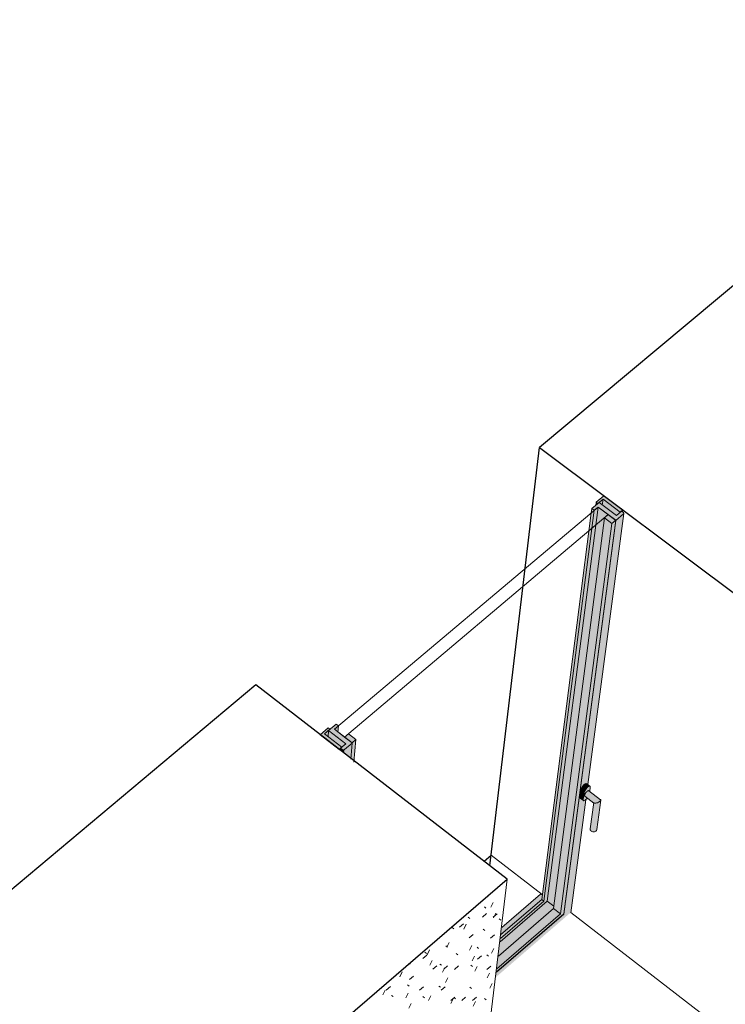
# Model space of a CAD drawing. Header units: centimetres. Extents: x -2274.6 to -2273.04, y 1316.35 to 1317.85.
# Tile 54 of 59: x -2274.06 to -2273.83, y 1317.53 to 1317.85. Entities that reach past the tile are written whole.
import ezdxf

# ---------------------------------------------------------------- set-up
doc = ezdxf.new("R2010")
doc.units = ezdxf.units.CM
for name, color, linetype, lineweight in [('Okna', 7, 'Continuous', 9), ('Okna-1', 9, 'Continuous', 9), ('Rama_Szpros', 7, 'Continuous', 9), ('Rama_Szpros-1', 8, 'Continuous', 9), ('Rama_Szpros-2', 9, 'Continuous', 9), ('Rama_Szpros-3', 50, 'Continuous', 18), ('Rama_Szpros-4', 67, 'Continuous', 9), ('Szkło', 50, 'Continuous', 18), ('Szkło-1', 67, 'Continuous', 9), ('Wzór powierzchni', 7, 'Continuous', 9), ('Wzór powierzchni-4', 10, 'Continuous', 9), ('Ściany', 7, 'Continuous', 9), ('Ściany-1', 250, 'Continuous', 25), ('Ściany-2', 47, 'Continuous', 25), ('Ściany-3', 67, 'Continuous', 9)]:
    doc.layers.add(name, color=color, linetype=linetype, lineweight=lineweight)

# ---------------------------------------------------------------- blocks, each defined once
blk = doc.blocks.new('FP_18-Aksono')
at = {"layer": 'Wzór powierzchni-4'}
for p, q in [((-2273.90868, 1317.56179), (-2273.9089, 1317.56134)), ((-2273.90723, 1317.55936), (-2273.90801, 1317.55779)), ((-2273.91078, 1317.55456), (-2273.90946, 1317.5557)), ((-2273.90959, 1317.55751), (-2273.91013, 1317.55794)), ((-2273.90721, 1317.5545), (-2273.90589, 1317.55563)), ((-2273.90635, 1317.55583), (-2273.90713, 1317.55426)), ((-2273.91838, 1317.55118), (-2273.91705, 1317.55232)), ((-2273.91491, 1317.55409), (-2273.91546, 1317.55453)), ((-2273.90471, 1317.55356), (-2273.90525, 1317.55399)), ((-2273.92024, 1317.55066), (-2273.92079, 1317.5511)), ((-2273.91611, 1317.55215), (-2273.91689, 1317.55058)), ((-2273.90999, 1317.55015), (-2273.91053, 1317.55058)), ((-2273.92173, 1317.54616), (-2273.92251, 1317.54459)), ((-2273.91519, 1317.54763), (-2273.91387, 1317.54876)), ((-2273.90805, 1317.54752), (-2273.90674, 1317.54865)), ((-2273.92928, 1317.54247), (-2273.92983, 1317.5429)), ((-2273.9283, 1317.54367), (-2273.92908, 1317.5421)), ((-2273.92226, 1317.54461), (-2273.92281, 1317.54504)), ((-2273.91895, 1317.54202), (-2273.91949, 1317.54244)), ((-2273.9143, 1317.54512), (-2273.91507, 1317.54356)), ((-2273.91202, 1317.54415), (-2273.91255, 1317.54457)), ((-2273.90695, 1317.5441), (-2273.90772, 1317.54255)), ((-2273.93465, 1317.53901), (-2273.93492, 1317.53923)), ((-2273.93044, 1317.54081), (-2273.92911, 1317.54195)), ((-2273.92736, 1317.54016), (-2273.92814, 1317.53859)), ((-2273.9134, 1317.54164), (-2273.91418, 1317.54008)), ((-2273.91243, 1317.54064), (-2273.91112, 1317.54176)), ((-2273.90877, 1317.54157), (-2273.9093, 1317.542)), ((-2273.93726, 1317.53639), (-2273.93803, 1317.53482)), ((-2273.92719, 1317.53729), (-2273.92587, 1317.53843)), ((-2273.92427, 1317.53859), (-2273.92482, 1317.53901)), ((-2273.92316, 1317.53791), (-2273.92393, 1317.53635)), ((-2273.92358, 1317.53726), (-2273.92226, 1317.5384)), ((-2273.91998, 1317.53723), (-2273.91867, 1317.53837)), ((-2273.91403, 1317.53816), (-2273.91457, 1317.53859)), ((-2273.91251, 1317.53817), (-2273.91328, 1317.53662)), ((-2273.9093, 1317.53716), (-2273.90799, 1317.53828)), ((-2273.90841, 1317.53596), (-2273.90918, 1317.53441)), ((-2273.93485, 1317.53385), (-2273.93352, 1317.53499)), ((-2273.92224, 1317.53444), (-2273.92301, 1317.53288)), ((-2273.94292, 1317.53037), (-2273.94369, 1317.52879)), ((-2273.94255, 1317.53039), (-2273.94121, 1317.53154)), ((-2273.93533, 1317.52941), (-2273.9361, 1317.52785)), ((-2273.93495, 1317.53169), (-2273.93551, 1317.53211)), ((-2273.93159, 1317.53036), (-2273.93026, 1317.5315)), ((-2273.92461, 1317.53131), (-2273.92515, 1317.53173)), ((-2273.92437, 1317.53034), (-2273.92305, 1317.53148)), ((-2273.91441, 1317.53094), (-2273.91494, 1317.53136)), ((-2273.90753, 1317.53252), (-2273.9083, 1317.53099)), ((-2273.94032, 1317.52823), (-2273.94088, 1317.52865)), ((-2273.92992, 1317.52787), (-2273.93047, 1317.52829)), ((-2273.92783, 1317.52847), (-2273.9286, 1317.52692)), ((-2273.92118, 1317.5269), (-2273.91987, 1317.52803)), ((-2273.92041, 1317.52754), (-2273.92117, 1317.526)), ((-2273.91967, 1317.52753), (-2273.92021, 1317.52794)), ((-2273.91761, 1317.5269), (-2273.91631, 1317.52802)), ((-2273.91407, 1317.52689), (-2273.91276, 1317.52802)), ((-2273.91306, 1317.52662), (-2273.91383, 1317.52509)), ((-2273.90956, 1317.52718), (-2273.91009, 1317.52759)), ((-2273.93438, 1317.52595), (-2273.93515, 1317.52439))]:
    blk.add_line(p, q, dxfattribs=at)

msp = doc.modelspace()

# ---------------------------------------------------------------- hatches: boundary and pattern name
at = {"layer": 'Okna-1'}
for points in [[(-2273.87709, 1317.5958), (-2273.8769, 1317.59635), (-2273.8765, 1317.59699), (-2273.87599, 1317.59753), (-2273.87551, 1317.59784), (-2273.87532, 1317.59787), (-2273.87519, 1317.59782), (-2273.87641, 1317.59871), (-2273.8766, 1317.59867), (-2273.87708, 1317.59837), (-2273.87759, 1317.59782), (-2273.878, 1317.59716), (-2273.87818, 1317.59663), (-2273.87717, 1317.59585)], [(-2273.87701, 1317.59308), (-2273.87654, 1317.59338), (-2273.87606, 1317.59391), (-2273.877, 1317.59467), (-2273.87695, 1317.59501), (-2273.87663, 1317.59561), (-2273.87637, 1317.59593), (-2273.87599, 1317.59626), (-2273.87568, 1317.59637), (-2273.87548, 1317.59626), (-2273.8753, 1317.59612), (-2273.87512, 1317.59749), (-2273.87519, 1317.59782), (-2273.87551, 1317.59784), (-2273.87599, 1317.59753), (-2273.87625, 1317.59728), (-2273.87672, 1317.59667), (-2273.87709, 1317.5958), (-2273.87741, 1317.59342), (-2273.87733, 1317.59309)], [(-2273.87741, 1317.59342), (-2273.87709, 1317.5958), (-2273.87818, 1317.59663), (-2273.8785, 1317.59425), (-2273.878, 1317.59388)], [(-2273.87354, 1317.59217), (-2273.87299, 1317.59228), (-2273.87239, 1317.59252), (-2273.87189, 1317.59285), (-2273.87165, 1317.59316), (-2273.87164, 1317.59328), (-2273.87171, 1317.59338), (-2273.87568, 1317.59637), (-2273.87599, 1317.59626), (-2273.87637, 1317.59593), (-2273.87672, 1317.59548), (-2273.87695, 1317.59501), (-2273.877, 1317.59482), (-2273.87631, 1317.59429)], [(-2273.87354, 1317.59217), (-2273.877, 1317.59482), (-2273.87695, 1317.59457), (-2273.87371, 1317.59218)], [(-2273.87733, 1317.59309), (-2273.8774, 1317.59322), (-2273.87741, 1317.59342), (-2273.8785, 1317.59425), (-2273.87849, 1317.59405), (-2273.87842, 1317.59393), (-2273.87747, 1317.59319)], [(-2273.87478, 1317.58298), (-2273.87354, 1317.59217), (-2273.8739, 1317.59224), (-2273.87399, 1317.59224), (-2273.87514, 1317.58361), (-2273.87509, 1317.58338), (-2273.87497, 1317.58316)], [(-2273.87399, 1317.58272), (-2273.87345, 1317.58284), (-2273.87307, 1317.58317), (-2273.87297, 1317.5834), (-2273.87165, 1317.59316), (-2273.87189, 1317.59285), (-2273.87239, 1317.59252), (-2273.87299, 1317.59228), (-2273.87354, 1317.59217), (-2273.87478, 1317.58298), (-2273.87427, 1317.58275)]]:
    msp.add_hatch(color=256, dxfattribs=at).paths.add_polyline_path(points)
at = {"layer": 'Rama_Szpros-1'}
h = msp.add_hatch(color=256, dxfattribs=at)
h.paths.add_polyline_path([(-2273.95811, 1317.61002), (-2273.95723, 1317.61077), (-2273.96293, 1317.61517), (-2273.96117, 1317.61666), (-2273.96174, 1317.6171), (-2273.96439, 1317.61487)])
h.paths.add_polyline_path([(-2273.8652, 1317.6885), (-2273.86435, 1317.68922), (-2273.87061, 1317.69392), (-2273.87317, 1317.69176), (-2273.87261, 1317.69133), (-2273.87089, 1317.69277)])
h = msp.add_hatch(color=256, dxfattribs=at)
h.paths.add_polyline_path([(-2273.95673, 1317.60981), (-2273.95642, 1317.60992), (-2273.95381, 1317.61212), (-2273.95971, 1317.61666), (-2273.95839, 1317.61778), (-2273.95915, 1317.61836), (-2273.96161, 1317.61628), (-2273.95591, 1317.61188), (-2273.95767, 1317.61039), (-2273.95705, 1317.60991)])
h.paths.add_polyline_path([(-2273.86665, 1317.68576), (-2273.86412, 1317.6879), (-2273.86401, 1317.68815), (-2273.86415, 1317.6884), (-2273.86477, 1317.68886), (-2273.86648, 1317.68742), (-2273.87218, 1317.69169), (-2273.87457, 1317.68967), (-2273.87382, 1317.6891), (-2273.87253, 1317.69018)])
h = msp.add_hatch(color=256, dxfattribs=at)
h.paths.add_polyline_path([(-2273.95386, 1317.61215), (-2273.95257, 1317.61325), (-2273.95504, 1317.61515), (-2273.95633, 1317.61406)])
h.paths.add_polyline_path([(-2273.86795, 1317.68474), (-2273.86669, 1317.6858), (-2273.86916, 1317.68765), (-2273.87042, 1317.68659)])
at = {"layer": 'Rama_Szpros-2'}
h = msp.add_hatch(color=256, dxfattribs=at)
h.paths.add_polyline_path([(-2273.96179, 1317.61429), (-2273.96161, 1317.61628), (-2273.96293, 1317.61517), (-2273.96254, 1317.61487)])
h.paths.add_polyline_path([(-2273.87114, 1317.69091), (-2273.87089, 1317.69277), (-2273.87218, 1317.69169), (-2273.87115, 1317.69092)])
for points in [[(-2273.86648, 1317.68742), (-2273.8652, 1317.6885), (-2273.87089, 1317.69277), (-2273.87114, 1317.69091), (-2273.86665, 1317.68754)], [(-2273.89041, 1317.55984), (-2273.87382, 1317.6891), (-2273.87457, 1317.68967), (-2273.89113, 1317.56039)], [(-2273.88714, 1317.55812), (-2273.87042, 1317.68659), (-2273.86916, 1317.68765), (-2273.87253, 1317.69018), (-2273.88934, 1317.55982), (-2273.88723, 1317.55819)], [(-2273.87331, 1317.69074), (-2273.87261, 1317.69133), (-2273.87318, 1317.69169)], [(-2273.88491, 1317.55561), (-2273.86795, 1317.68474), (-2273.87042, 1317.68659), (-2273.88723, 1317.5574), (-2273.88576, 1317.55626)], [(-2273.95723, 1317.61077), (-2273.95591, 1317.61188), (-2273.96161, 1317.61628), (-2273.96174, 1317.61425), (-2273.95767, 1317.61111)], [(-2273.95711, 1317.60925), (-2273.95705, 1317.60991), (-2273.95767, 1317.61039), (-2273.95774, 1317.60973), (-2273.95723, 1317.60934)], [(-2273.95652, 1317.60879), (-2273.95642, 1317.60992), (-2273.95673, 1317.60981), (-2273.95705, 1317.60991), (-2273.95711, 1317.60925), (-2273.95652, 1317.60879)], [(-2273.90478, 1317.54861), (-2273.89113, 1317.56039), (-2273.89094, 1317.56188), (-2273.89157, 1317.56212), (-2273.90449, 1317.55097), (-2273.90452, 1317.55072)], [(-2273.90565, 1317.54149), (-2273.88723, 1317.5574), (-2273.88714, 1317.55812), (-2273.88934, 1317.55982), (-2273.90507, 1317.54625)], [(-2273.90494, 1317.54731), (-2273.89041, 1317.55984), (-2273.89113, 1317.56039), (-2273.90478, 1317.54861)], [(-2273.90617, 1317.53724), (-2273.88491, 1317.55561), (-2273.88723, 1317.5574), (-2273.90565, 1317.54149)]]:
    msp.add_hatch(color=256, dxfattribs=at).paths.add_polyline_path(points)
h = msp.add_hatch(color=256, dxfattribs=at)
h.paths.add_polyline_path([(-2273.90507, 1317.54625), (-2273.88934, 1317.55982), (-2273.87253, 1317.69018), (-2273.87382, 1317.6891), (-2273.89044, 1317.55982), (-2273.90494, 1317.54731), (-2273.90505, 1317.54645)])
h.paths.add_polyline_path([(-2273.95857, 1317.61579), (-2273.95839, 1317.61778), (-2273.95971, 1317.61666), (-2273.95922, 1317.61628)])
h = msp.add_hatch(color=256, dxfattribs=at)
h.paths.add_polyline_path([(-2273.95774, 1317.60973), (-2273.95767, 1317.61039), (-2273.95811, 1317.61002), (-2273.95784, 1317.60981)])
h.paths.add_polyline_path([(-2273.86443, 1317.68861), (-2273.86435, 1317.68922), (-2273.86477, 1317.68886)])
h = msp.add_hatch(color=256, dxfattribs=at)
h.paths.add_polyline_path([(-2273.90651, 1317.53449), (-2273.88165, 1317.55598), (-2273.87672, 1317.59324), (-2273.87701, 1317.59308), (-2273.87741, 1317.59315), (-2273.87849, 1317.59405), (-2273.87849, 1317.59429), (-2273.87812, 1317.59689), (-2273.87781, 1317.59751), (-2273.87734, 1317.59812), (-2273.87683, 1317.59856), (-2273.87641, 1317.59871), (-2273.87615, 1317.59856), (-2273.87601, 1317.59845), (-2273.86412, 1317.6879), (-2273.86665, 1317.68576), (-2273.88382, 1317.55555), (-2273.90631, 1317.53612), (-2273.90649, 1317.53465)])
h.paths.add_polyline_path([(-2273.95429, 1317.60707), (-2273.95381, 1317.61212), (-2273.95642, 1317.60992), (-2273.9565, 1317.60878)])
h = msp.add_hatch(color=256, dxfattribs=at)
h.paths.add_polyline_path([(-2273.9063, 1317.5362), (-2273.88386, 1317.55559), (-2273.86669, 1317.6858), (-2273.86795, 1317.68474), (-2273.88491, 1317.55561), (-2273.90617, 1317.53724), (-2273.90626, 1317.53649)])
h.paths.add_polyline_path([(-2273.95324, 1317.60625), (-2273.95257, 1317.61325), (-2273.95386, 1317.61215), (-2273.9543, 1317.60707)])
h = msp.add_hatch(color=256, dxfattribs=at)
h.paths.add_polyline_path([(-2273.88165, 1317.55598), (-2273.88156, 1317.55613), (-2273.87666, 1317.59329), (-2273.87671, 1317.59319), (-2273.87946, 1317.57251)])
h.paths.add_polyline_path([(-2273.87594, 1317.59839), (-2273.86401, 1317.68815), (-2273.86412, 1317.6879), (-2273.87595, 1317.5984)])

# ---------------------------------------------------------------- linework, layer by layer
at = {"layer": 'Okna'}
for p, q in [((-2273.87629, 1317.59866), (-2273.8752, 1317.59783)), ((-2273.8785, 1317.59425), (-2273.87818, 1317.59663)), ((-2273.87709, 1317.5958), (-2273.87741, 1317.59342)), ((-2273.87391, 1317.59225), (-2273.87694, 1317.59457)), ((-2273.87558, 1317.59634), (-2273.8717, 1317.59337)), ((-2273.8753, 1317.59612), (-2273.87512, 1317.59749)), ((-2273.87732, 1317.59308), (-2273.87841, 1317.59392)), ((-2273.87514, 1317.58375), (-2273.87397, 1317.5924)), ((-2273.87163, 1317.59321), (-2273.87295, 1317.58348)), ((-2273.83047, 1317.5166), (-2273.88158, 1317.55605))]:
    msp.add_line(p, q, dxfattribs=at)
for points in [[(-2273.87818, 1317.59663, 0), (-2273.87812, 1317.59689, 0), (-2273.87799, 1317.59719, 0), (-2273.87781, 1317.59751, 0), (-2273.87759, 1317.59782, 0), (-2273.87734, 1317.59812, 0), (-2273.87708, 1317.59837, 0), (-2273.87683, 1317.59856, 0), (-2273.8766, 1317.59867, 0), (-2273.87641, 1317.59871, 0), (-2273.87628, 1317.59866, 0)], [(-2273.87512, 1317.59749, 0), (-2273.87512, 1317.59769, 0), (-2273.87519, 1317.59782, 0), (-2273.87532, 1317.59787, 0), (-2273.87551, 1317.59784, 0), (-2273.87573, 1317.59772, 0), (-2273.87599, 1317.59753, 0), (-2273.87625, 1317.59728, 0), (-2273.8765, 1317.59699, 0), (-2273.87672, 1317.59667, 0), (-2273.8769, 1317.59635, 0), (-2273.87703, 1317.59605, 0), (-2273.87709, 1317.5958, 0)], [(-2273.877, 1317.59482, 0), (-2273.87695, 1317.59501, 0), (-2273.87686, 1317.59524, 0), (-2273.87672, 1317.59548, 0), (-2273.87656, 1317.59571, 0), (-2273.87637, 1317.59593, 0), (-2273.87617, 1317.59612, 0), (-2273.87599, 1317.59626, 0), (-2273.87582, 1317.59635, 0), (-2273.87568, 1317.59637, 0), (-2273.87558, 1317.59634, 0)], [(-2273.87695, 1317.59457, 0), (-2273.877, 1317.59467, 0), (-2273.877, 1317.59482, 0)], [(-2273.87842, 1317.59393, 0), (-2273.87849, 1317.59405, 0), (-2273.8785, 1317.59425, 0)], [(-2273.87741, 1317.59342, 0), (-2273.8774, 1317.59322, 0), (-2273.87733, 1317.59309, 0)], [(-2273.87732, 1317.59308, 0), (-2273.8772, 1317.59304, 0), (-2273.87701, 1317.59308, 0), (-2273.87679, 1317.59319, 0), (-2273.87654, 1317.59338, 0), (-2273.87628, 1317.59363, 0), (-2273.87605, 1317.5939, 0)], [(-2273.8739, 1317.59224, 0), (-2273.87375, 1317.59218, 0), (-2273.87354, 1317.59217, 0)], [(-2273.87354, 1317.59217, 0), (-2273.87328, 1317.5922, 0), (-2273.87299, 1317.59228, 0), (-2273.87268, 1317.59238, 0), (-2273.87239, 1317.59252, 0), (-2273.87212, 1317.59268, 0), (-2273.87189, 1317.59285, 0), (-2273.87173, 1317.59301, 0), (-2273.87165, 1317.59316, 0), (-2273.87164, 1317.59328, 0), (-2273.87171, 1317.59338, 0)], [(-2273.87478, 1317.58298, 0), (-2273.87497, 1317.58316, 0), (-2273.87509, 1317.58338, 0), (-2273.87514, 1317.58361, 0), (-2273.87512, 1317.58384, 0)], [(-2273.87295, 1317.58348, 0), (-2273.87297, 1317.58339, 0), (-2273.87307, 1317.58317, 0), (-2273.87323, 1317.58299, 0), (-2273.87345, 1317.58284, 0), (-2273.87371, 1317.58275, 0), (-2273.87399, 1317.58272, 0), (-2273.87427, 1317.58275, 0), (-2273.87454, 1317.58284, 0), (-2273.87478, 1317.58298, 0)]]:
    msp.add_polyline3d(points, dxfattribs=at)
at = {"layer": 'Rama_Szpros'}
for p, q in [((-2273.87089, 1317.69277), (-2273.87115, 1317.69079)), ((-2273.87476, 1317.68823), (-2273.87457, 1317.68967)), ((-2273.87317, 1317.69176), (-2273.87331, 1317.69068)), ((-2273.86435, 1317.68922), (-2273.86443, 1317.68856)), ((-2273.87042, 1317.68659), (-2273.88723, 1317.5574)), ((-2273.88386, 1317.55559), (-2273.86669, 1317.6858)), ((-2273.88382, 1317.55555), (-2273.86665, 1317.68576)), ((-2273.86401, 1317.68809), (-2273.87593, 1317.59839)), ((-2273.88491, 1317.55561), (-2273.86795, 1317.68474)), ((-2273.96181, 1317.61416), (-2273.96161, 1317.61628)), ((-2273.95432, 1317.60676), (-2273.95381, 1317.61212)), ((-2273.95328, 1317.60583), (-2273.95257, 1317.61325)), ((-2273.95774, 1317.60969), (-2273.95767, 1317.61039)), ((-2273.87661, 1317.59333), (-2273.88158, 1317.5559)), ((-2273.90609, 1317.53631), (-2273.88382, 1317.55555)), ((-2273.90608, 1317.53639), (-2273.88386, 1317.55559)), ((-2273.90596, 1317.53742), (-2273.88491, 1317.55561)), ((-2273.90546, 1317.54165), (-2273.88723, 1317.5574)), ((-2273.88723, 1317.5574), (-2273.88491, 1317.55561))]:
    msp.add_line(p, q, dxfattribs=at)
at = {"layer": 'Rama_Szpros-3'}
for p, q in [((-2273.87061, 1317.69392), (-2273.87317, 1317.69176)), ((-2273.87261, 1317.69133), (-2273.87089, 1317.69277)), ((-2273.87089, 1317.69277), (-2273.8652, 1317.6885)), ((-2273.86435, 1317.68922), (-2273.87061, 1317.69392)), ((-2273.87218, 1317.69169), (-2273.87457, 1317.68967)), ((-2273.87457, 1317.68967), (-2273.87382, 1317.6891)), ((-2273.87382, 1317.6891), (-2273.87253, 1317.69018)), ((-2273.87317, 1317.69176), (-2273.87261, 1317.69133)), ((-2273.87253, 1317.69018), (-2273.86665, 1317.68576)), ((-2273.86648, 1317.68742), (-2273.87218, 1317.69169)), ((-2273.8652, 1317.6885), (-2273.86435, 1317.68922)), ((-2273.86916, 1317.68765), (-2273.87042, 1317.68659)), ((-2273.87042, 1317.68659), (-2273.86795, 1317.68474)), ((-2273.86669, 1317.6858), (-2273.86916, 1317.68765)), ((-2273.86795, 1317.68474), (-2273.86669, 1317.6858)), ((-2273.86665, 1317.68576), (-2273.86412, 1317.6879)), ((-2273.86477, 1317.68886), (-2273.86648, 1317.68742)), ((-2273.86415, 1317.6884), (-2273.86477, 1317.68886)), ((-2273.95915, 1317.61836), (-2273.96161, 1317.61628)), ((-2273.95971, 1317.61666), (-2273.95839, 1317.61778)), ((-2273.95839, 1317.61778), (-2273.95915, 1317.61836)), ((-2273.96174, 1317.6171), (-2273.96439, 1317.61487)), ((-2273.96439, 1317.61487), (-2273.95811, 1317.61002)), ((-2273.96293, 1317.61517), (-2273.96117, 1317.61666)), ((-2273.95723, 1317.61077), (-2273.96293, 1317.61517)), ((-2273.96117, 1317.61666), (-2273.96174, 1317.6171)), ((-2273.96161, 1317.61628), (-2273.95591, 1317.61188)), ((-2273.95386, 1317.61215), (-2273.95971, 1317.61666)), ((-2273.95504, 1317.61515), (-2273.95633, 1317.61406)), ((-2273.95257, 1317.61325), (-2273.95504, 1317.61515)), ((-2273.95591, 1317.61188), (-2273.95767, 1317.61039)), ((-2273.95642, 1317.60992), (-2273.95381, 1317.61212)), ((-2273.95633, 1317.61406), (-2273.95386, 1317.61215)), ((-2273.95386, 1317.61215), (-2273.95257, 1317.61325)), ((-2273.95811, 1317.61002), (-2273.95723, 1317.61077)), ((-2273.95767, 1317.61039), (-2273.95705, 1317.60991))]:
    msp.add_line(p, q, dxfattribs=at)
for points in [[(-2273.86412, 1317.6879, 0), (-2273.86401, 1317.68815, 0), (-2273.86415, 1317.6884, 0)], [(-2273.95705, 1317.60991, 0), (-2273.95673, 1317.60981, 0), (-2273.95642, 1317.60992, 0)]]:
    msp.add_polyline3d(points, dxfattribs=at)
at = {"layer": 'Rama_Szpros-4'}
for p, q in [((-2273.89041, 1317.55984), (-2273.87382, 1317.6891)), ((-2273.88934, 1317.55982), (-2273.87253, 1317.69018)), ((-2273.89113, 1317.56039), (-2273.87476, 1317.68823)), ((-2273.95858, 1317.61566), (-2273.95839, 1317.61778)), ((-2273.89157, 1317.56212), (-2273.90434, 1317.5511)), ((-2273.89157, 1317.56212), (-2273.89094, 1317.56188)), ((-2273.9049, 1317.54639), (-2273.88934, 1317.55982)), ((-2273.90478, 1317.54745), (-2273.89041, 1317.55984)), ((-2273.90463, 1317.54874), (-2273.89113, 1317.56039)), ((-2273.89113, 1317.56039), (-2273.89041, 1317.55984)), ((-2273.88934, 1317.55982), (-2273.88714, 1317.55812))]:
    msp.add_line(p, q, dxfattribs=at)
at = {"layer": 'Szkło'}
for p, q in [((-2273.87253, 1317.69018), (-2273.95971, 1317.61666)), ((-2273.86916, 1317.68765), (-2273.87253, 1317.69018)), ((-2273.95633, 1317.61406), (-2273.86916, 1317.68765)), ((-2273.95971, 1317.61666), (-2273.95633, 1317.61406))]:
    msp.add_line(p, q, dxfattribs=at)
at = {"layer": 'Szkło-1'}
for p, q in [((-2273.87253, 1317.69018), (-2273.88934, 1317.55982)), ((-2273.88934, 1317.55982), (-2273.9049, 1317.54639)), ((-2273.88714, 1317.55812), (-2273.88934, 1317.55982))]:
    msp.add_line(p, q, dxfattribs=at)
at = {"layer": 'Ściany'}
msp.add_line((-2273.91811, 1317.4395), (-2273.90253, 1317.56708), dxfattribs=at)
at = {"layer": 'Ściany-1'}
for p, q in [((-2273.72285, 1317.85138), (-2273.89186, 1317.70986)), ((-2273.89186, 1317.70986), (-2273.80885, 1317.6476)), ((-2273.98567, 1317.63131), (-2274.12648, 1317.51341)), ((-2273.90253, 1317.56708), (-2273.98567, 1317.63131)), ((-2274.02801, 1317.45921), (-2273.90253, 1317.56708))]:
    msp.add_line(p, q, dxfattribs=at)
at = {"layer": 'Ściany-2'}
for p, q in [((-2273.90833, 1317.57154), (-2273.89186, 1317.70986)), ((-2273.9102, 1317.57306), (-2273.90792, 1317.57502))]:
    msp.add_line(p, q, dxfattribs=at)
at = {"layer": 'Ściany-3'}
msp.add_line((-2273.89104, 1317.56199), (-2273.90792, 1317.57502), dxfattribs=at)

# ---------------------------------------------------------------- block references
at = {"layer": 'Wzór powierzchni'}
msp.add_blockref('FP_18-Aksono', (0, 0), dxfattribs=at)

doc.saveas('drawing.dxf')
